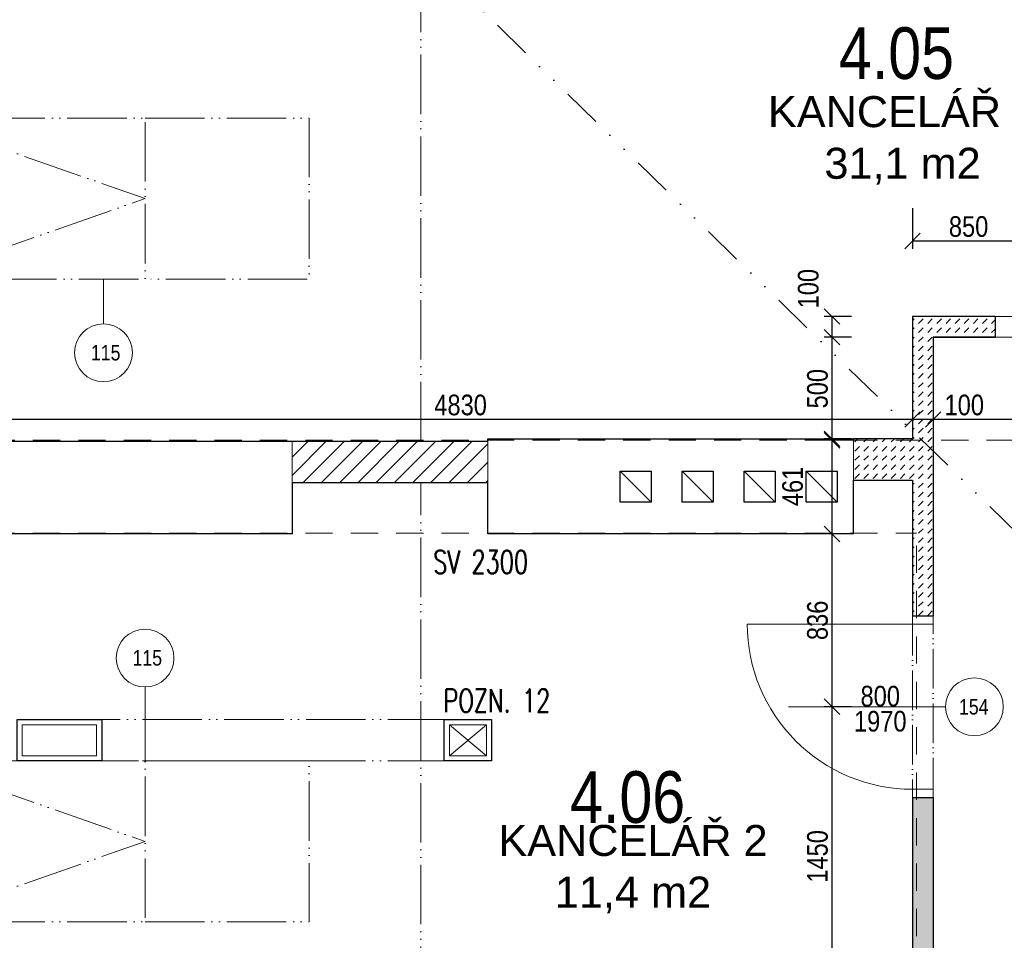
# Model space of a CAD drawing. Header units: millimetres. Extents: x -300958 to -108039, y 30118 to 292543.
# Tile 220 of 256: x -230717 to -225948, y 168044 to 172502. Entities that reach past the tile are written whole.
import ezdxf
from ezdxf.enums import TextEntityAlignment as Align

# ---------------------------------------------------------------- set-up
doc = ezdxf.new("R2010")
doc.units = ezdxf.units.MM
doc.header["$MEASUREMENT"] = 0
for name, pattern in [('ACAD_ISO05W100', [33, 24, -3, 0, -3, 0, -3]), ('DGN Style 2', [879.857395, 527.914437, -351.942958]), ('Divide', [31.75, 12.7, -6.35, 0, -6.35, 0, -6.35])]:
    doc.linetypes.add(name, pattern=pattern)
doc.layers.get('0').update_dxf_attribs({"lineweight": 13})
doc.layers.get('Defpoints').update_dxf_attribs({"color": 3, "lineweight": 13})
for name, color, linetype, lineweight in [('C_Lomy střešním pláštěm', 223, 'Divide', 30), ('dims', 7, 'Continuous', 9), ('dvere', 7, 'Continuous', 9), ('Materiály', 1, 'Continuous', 13), ('navrh', 1, 'Continuous', 9), ('popis', 7, 'Continuous', 9), ('PSV', 7, 'Continuous', 13), ('tenka', 7, 'Continuous', 13), ('texts', 3, 'Continuous', 30), ('walls', 7, 'Continuous', 13), ('walls pod', 7, 'Continuous', 13)]:
    doc.layers.add(name, color=color, linetype=linetype, lineweight=lineweight)
doc.styles.add('GENERATED_STYLE_8', font='arial.ttf')
doc.styles.get("Standard").update_dxf_attribs({"font": 'txt.shx'})
doc.styles.add('STYLE-0', font='ARIALN.TTF')
doc.styles.add('Style-Arial', font='arial.ttf')
doc.dimstyles.new('arch', dxfattribs={"dimscale": 50, "dimtxt": 2.5, "dimasz": 2.5, "dimexe": 1.25, "dimexo": 0.9, "dimtad": 1, "dimdec": 0, "dimtxsty": 'STYLE-0', "dimblk": 'ARCHTICK', "dimcen": 2.5, "dimadec": 0, "dimazin": 0, "dimtfac": 1, "dimtdec": 0, "dimtmove": 2, "dimatfit": 3, "dimldrblk": 'ARCHTICK', "dimfxl": 0, "dimarcsym": 0})

# ---------------------------------------------------------------- blocks, each defined once
blk = doc.blocks.new('_ArchTick')
at = {"color": 0, "linetype": 'ByBlock', "flags": 128}
blk.add_lwpolyline([(-0.5, -0.5), (0.5, 0.5)], dxfattribs=at)
blk = doc.blocks.new('*D1486')
at = {"layer": 'Defpoints', "color": 0, "linetype": 'Continuous'}
for p in [(-226292.6, 170822.6), (-224422.6, 170822.6), (-226292.6, 170565.8)]:
    blk.add_point(p, dxfattribs=at)
at = {"layer": 'dims', "color": 0, "linetype": 'Continuous', "lineweight": -2}
for p, q in [((-226292.6, 170747.6), (-226292.6, 170528.3)), ((-224422.6, 170747.6), (-224422.6, 170528.3)), ((-224422.6, 170565.8), (-226292.6, 170565.8))]:
    blk.add_line(p, q, dxfattribs=at)
at = {"layer": 'dims', "color": 0, "linetype": 'Continuous', "lineweight": -2, "xscale": 75, "yscale": 75, "zscale": 75, "rotation": 180}
blk.add_blockref('_ArchTick', (-226292.6, 170565.8), dxfattribs=at)
at = {"layer": 'dims', "color": 0, "linetype": 'Continuous', "lineweight": -2, "xscale": 75, "yscale": 75, "zscale": 75}
blk.add_blockref('_ArchTick', (-224422.6, 170565.8), dxfattribs=at)
at = {"layer": 'dims', "color": 0, "linetype": 'Continuous', "insert": (-225270.6, 170635.6), "char_height": 100, "attachment_point": 5, "style": 'STYLE-0'}
blk.add_mtext('1870', dxfattribs=at)
blk = doc.blocks.new('*D1493')
at = {"layer": 'Defpoints', "color": 0, "linetype": 'Continuous'}
for p in [(-231222.6, 170822.6), (-226392.6, 170822.6), (-231222.6, 170565.8)]:
    blk.add_point(p, dxfattribs=at)
at = {"layer": 'dims', "color": 0, "linetype": 'Continuous', "lineweight": -2}
for p, q in [((-231222.6, 170747.6), (-231222.6, 170528.3)), ((-226392.6, 170747.6), (-226392.6, 170528.3)), ((-226392.6, 170565.8), (-231222.6, 170565.8))]:
    blk.add_line(p, q, dxfattribs=at)
at = {"layer": 'dims', "color": 0, "linetype": 'Continuous', "lineweight": -2, "xscale": 75, "yscale": 75, "zscale": 75, "rotation": 180}
blk.add_blockref('_ArchTick', (-231222.6, 170565.8), dxfattribs=at)
at = {"layer": 'dims', "color": 0, "linetype": 'Continuous', "lineweight": -2, "xscale": 75, "yscale": 75, "zscale": 75}
blk.add_blockref('_ArchTick', (-226392.6, 170565.8), dxfattribs=at)
at = {"layer": 'dims', "color": 0, "linetype": 'Continuous', "insert": (-228581.4, 170635.6), "char_height": 100, "attachment_point": 5, "style": 'STYLE-0'}
blk.add_mtext('4830', dxfattribs=at)
blk = doc.blocks.new('*D1494')
at = {"layer": 'Defpoints', "color": 0, "linetype": 'Continuous'}
for p in [(-226392.6, 170822.6), (-226292.6, 170822.6), (-226392.6, 170565.8)]:
    blk.add_point(p, dxfattribs=at)
at = {"layer": 'dims', "color": 0, "linetype": 'Continuous', "lineweight": -2}
for p, q in [((-226392.6, 170747.6), (-226392.6, 170528.3)), ((-226292.6, 170747.6), (-226292.6, 170528.3)), ((-226292.6, 170565.8), (-226392.6, 170565.8))]:
    blk.add_line(p, q, dxfattribs=at)
at = {"layer": 'dims', "color": 0, "linetype": 'Continuous', "lineweight": -2, "xscale": 75, "yscale": 75, "zscale": 75, "rotation": 180}
blk.add_blockref('_ArchTick', (-226392.6, 170565.8), dxfattribs=at)
at = {"layer": 'dims', "color": 0, "linetype": 'Continuous', "lineweight": -2, "xscale": 75, "yscale": 75, "zscale": 75}
blk.add_blockref('_ArchTick', (-226292.6, 170565.8), dxfattribs=at)
at = {"layer": 'dims', "color": 0, "linetype": 'Continuous', "insert": (-226141.6, 170635.6), "char_height": 100, "attachment_point": 5, "style": 'STYLE-0'}
blk.add_mtext('100', dxfattribs=at)
blk = doc.blocks.new('*D1500')
at = {"layer": 'Defpoints', "color": 0, "linetype": 'Continuous'}
for p in [(-226392.6, 171665), (-225542.6, 171665), (-226392.6, 171430)]:
    blk.add_point(p, dxfattribs=at)
at = {"layer": 'dims', "color": 0, "linetype": 'Continuous', "lineweight": -2}
for p, q in [((-226392.6, 171590), (-226392.6, 171392.5)), ((-225542.6, 171590), (-225542.6, 171392.5)), ((-225542.6, 171430), (-226392.6, 171430))]:
    blk.add_line(p, q, dxfattribs=at)
at = {"layer": 'dims', "color": 0, "linetype": 'Continuous', "lineweight": -2, "xscale": 75, "yscale": 75, "zscale": 75, "rotation": 180}
blk.add_blockref('_ArchTick', (-226392.6, 171430), dxfattribs=at)
at = {"layer": 'dims', "color": 0, "linetype": 'Continuous', "lineweight": -2, "xscale": 75, "yscale": 75, "zscale": 75}
blk.add_blockref('_ArchTick', (-225542.6, 171430), dxfattribs=at)
at = {"layer": 'dims', "color": 0, "linetype": 'Continuous', "insert": (-226120.6, 171499.8), "char_height": 100, "attachment_point": 5, "style": 'STYLE-0'}
blk.add_mtext('850', dxfattribs=at)
blk = doc.blocks.new('*D1501')
at = {"layer": 'Defpoints', "color": 0, "linetype": 'Continuous'}
for p in [(-226612.6, 169175), (-226782.4, 167725), (-226612.6, 167725)]:
    blk.add_point(p, dxfattribs=at)
at = {"layer": 'dims', "color": 0, "linetype": 'Continuous', "lineweight": -2}
for p, q in [((-226687.6, 169175), (-226819.9, 169175)), ((-226782.4, 169175), (-226782.4, 167725)), ((-226687.6, 167725), (-226819.9, 167725))]:
    blk.add_line(p, q, dxfattribs=at)
at = {"layer": 'dims', "color": 0, "linetype": 'Continuous', "lineweight": -2, "xscale": 75, "yscale": 75, "zscale": 75}
for p, rotation in [((-226782.4, 169175), 90), ((-226782.4, 167725), 270)]:
    blk.add_blockref('_ArchTick', p, dxfattribs=dict(at, rotation=rotation))
at = {"layer": 'dims', "color": 0, "linetype": 'Continuous', "insert": (-226852.2, 168450), "char_height": 100, "attachment_point": 5, "rotation": 90, "style": 'STYLE-0'}
blk.add_mtext('1450', dxfattribs=at)
blk = doc.blocks.new('*D1502')
at = {"layer": 'Defpoints', "color": 0, "linetype": 'Continuous'}
for p in [(-226612.6, 170011.5), (-226782.4, 169175), (-226612.6, 169175)]:
    blk.add_point(p, dxfattribs=at)
at = {"layer": 'dims', "color": 0, "linetype": 'Continuous', "lineweight": -2}
for p, q in [((-226687.6, 170011.5), (-226819.9, 170011.5)), ((-226782.4, 170011.5), (-226782.4, 169175)), ((-226687.6, 169175), (-226819.9, 169175))]:
    blk.add_line(p, q, dxfattribs=at)
at = {"layer": 'dims', "color": 0, "linetype": 'Continuous', "lineweight": -2, "xscale": 75, "yscale": 75, "zscale": 75}
for p, rotation in [((-226782.4, 170011.5), 90), ((-226782.4, 169175), 270)]:
    blk.add_blockref('_ArchTick', p, dxfattribs=dict(at, rotation=rotation))
at = {"layer": 'dims', "color": 0, "linetype": 'Continuous', "insert": (-226852.2, 169593.2), "char_height": 100, "attachment_point": 5, "rotation": 90, "style": 'STYLE-0'}
blk.add_mtext('836', dxfattribs=at)
blk = doc.blocks.new('*D1508')
at = {"layer": 'Defpoints', "color": 0, "linetype": 'Continuous'}
for p in [(-226612.6, 171065), (-226782.4, 170965), (-226612.6, 170965)]:
    blk.add_point(p, dxfattribs=at)
at = {"layer": 'dims', "color": 0, "linetype": 'Continuous', "lineweight": -2}
for p, q in [((-226687.6, 171065), (-226819.9, 171065)), ((-226782.4, 171065), (-226782.4, 170965)), ((-226687.6, 170965), (-226819.9, 170965))]:
    blk.add_line(p, q, dxfattribs=at)
at = {"layer": 'dims', "color": 0, "linetype": 'Continuous', "lineweight": -2, "xscale": 75, "yscale": 75, "zscale": 75}
for p, rotation in [((-226782.4, 171065), 90), ((-226782.4, 170965), 270)]:
    blk.add_blockref('_ArchTick', p, dxfattribs=dict(at, rotation=rotation))
at = {"layer": 'dims', "color": 0, "linetype": 'Continuous', "insert": (-226896.8, 171199.4), "char_height": 100, "attachment_point": 5, "rotation": 90, "style": 'STYLE-0'}
blk.add_mtext('100', dxfattribs=at)
blk = doc.blocks.new('*D1509')
at = {"layer": 'Defpoints', "color": 0, "linetype": 'Continuous'}
for p in [(-226612.6, 170472.2), (-226782.4, 170011.5), (-226612.6, 170011.5)]:
    blk.add_point(p, dxfattribs=at)
at = {"layer": 'dims', "color": 0, "linetype": 'Continuous', "lineweight": -2}
for p, q in [((-226687.6, 170472.2), (-226819.9, 170472.2)), ((-226782.4, 170472.2), (-226782.4, 170011.5)), ((-226687.6, 170011.5), (-226819.9, 170011.5))]:
    blk.add_line(p, q, dxfattribs=at)
at = {"layer": 'dims', "color": 0, "linetype": 'Continuous', "lineweight": -2, "xscale": 75, "yscale": 75, "zscale": 75}
for p, rotation in [((-226782.4, 170472.2), 90), ((-226782.4, 170011.5), 270)]:
    blk.add_blockref('_ArchTick', p, dxfattribs=dict(at, rotation=rotation))
at = {"layer": 'dims', "color": 0, "linetype": 'Continuous', "insert": (-226972.8, 170241.8), "char_height": 100, "attachment_point": 5, "rotation": 90, "style": 'STYLE-0'}
blk.add_mtext('461', dxfattribs=at)
blk = doc.blocks.new('*D1510')
at = {"layer": 'Defpoints', "color": 0, "linetype": 'Continuous'}
for p in [(-226612.6, 170965), (-226782.4, 170465), (-226612.6, 170465)]:
    blk.add_point(p, dxfattribs=at)
at = {"layer": 'dims', "color": 0, "linetype": 'Continuous', "lineweight": -2}
for p, q in [((-226687.6, 170965), (-226819.9, 170965)), ((-226782.4, 170965), (-226782.4, 170465)), ((-226687.6, 170465), (-226819.9, 170465))]:
    blk.add_line(p, q, dxfattribs=at)
at = {"layer": 'dims', "color": 0, "linetype": 'Continuous', "lineweight": -2, "xscale": 75, "yscale": 75, "zscale": 75}
for p, rotation in [((-226782.4, 170965), 90), ((-226782.4, 170465), 270)]:
    blk.add_blockref('_ArchTick', p, dxfattribs=dict(at, rotation=rotation))
at = {"layer": 'dims', "color": 0, "linetype": 'Continuous', "insert": (-226852.2, 170715), "char_height": 100, "attachment_point": 5, "rotation": 90, "style": 'STYLE-0'}
blk.add_mtext('500', dxfattribs=at)

msp = doc.modelspace()

# ---------------------------------------------------------------- hatches: boundary and pattern name
at = {"layer": 'Materiály', "linetype": 'Continuous'}
h = msp.add_hatch(dxfattribs=at)
h.set_pattern_fill('DASH', color=256, scale=250, angle=45, style=0)
h.paths.add_polyline_path([(-226392.6, 170510.9), (-226292.6, 170413.3), (-226292.6, 170965), (-225992.6, 170965), (-225992.6, 171065), (-226392.6, 171065)])
h.paths.add_polyline_path([(-226678.9, 170472.2), (-226678.9, 170272.2), (-226392.6, 170272.2), (-226392.6, 169615), (-226292.6, 169615), (-226292.6, 170413.3), (-226392.6, 170510.9), (-226392.6, 170472.2)])
h = msp.add_hatch(dxfattribs=at)
h.set_pattern_fill('ANSI31', color=256, scale=500, style=0)
h.paths.add_polyline_path([(-228448.7, 170260.2), (-228448.7, 170460.2), (-229396.8, 170460.2), (-229396.8, 170260.2)])
h = msp.add_hatch(dxfattribs=at)
h.set_pattern_fill('DASH', color=256, scale=250, angle=45, style=0)
h.paths.add_polyline_path([(-231222.6, 167725), (-231247.6, 167725), (-231247.6, 167625), (-231222.6, 167625), (-226392.6, 167625), (-226392.6, 167575), (-226372.6, 167575), (-226372.6, 168735), (-226392.6, 168735), (-226392.6, 167725)])
h.paths.add_polyline_path([(-226372.6, 167575), (-226309.9, 167575), (-226292.6, 167592.1), (-226292.6, 167625), (-226292.6, 168735), (-226372.6, 168735)])
h.paths.add_polyline_path([(-226292.6, 167592.1), (-226309.9, 167575), (-226292.6, 167575)], flags=17)
h.paths.add_polyline_path([(-226292.6, 166658.5), (-226292.6, 166695), (-226372.6, 166695), (-226372.6, 166658.5)])
h.paths.add_polyline_path([(-226372.6, 166658.5), (-226372.6, 166695), (-226392.6, 166695), (-226392.6, 166658.5), (-226382.6, 166658.5)])

# ---------------------------------------------------------------- linework, layer by layer
at = {"layer": 'C_Lomy střešním pláštěm', "ltscale": 15}
msp.add_lwpolyline([(-216747.2, 169012.4), (-220862.1, 169016.6), (-224858.5, 169012.4), (-233132.6, 177095)], dxfattribs=at)
at = {"layer": 'dvere', "linetype": 'ACAD_ISO05W100', "ltscale": 8}
for p, q in [((-225092.6, 171065), (-225992.6, 171065)), ((-225992.6, 170965), (-225092.6, 170965)), ((-226392.6, 169615), (-226392.6, 168735)), ((-226292.6, 168735), (-226292.6, 169615))]:
    msp.add_line(p, q, dxfattribs=at)
at = {"layer": 'dvere', "linetype": 'Continuous'}
for p, q in [((-226392.6, 169575), (-226292.6, 169575)), ((-226232.7, 169175), (-226992.6, 169175)), ((-226392.6, 168775), (-226292.6, 168775))]:
    msp.add_line(p, q, dxfattribs=at)
at = {"layer": 'dvere', "linetype": 'Continuous', "flags": 128}
msp.add_lwpolyline([(-226392.6, 169575), (-227192.6, 169575, 0.414214), (-226392.6, 168775)], format="xyb", dxfattribs=at)
at = {"layer": 'navrh', "linetype": 'ACAD_ISO05W100', "ltscale": 12}
for p, q in [((-228774.7, 170460.2), (-228774.7, 172837)), ((-228774.7, 167725), (-228774.7, 170260.2)), ((-228645.9, 169112.4), (-230319.7, 169112.4)), ((-228645.9, 168912.4), (-230319.7, 168912.4))]:
    msp.add_line(p, q, dxfattribs=at)
at = {"layer": 'navrh', "linetype": 'Continuous', "lineweight": 30}
for p, q in [((-225992.6, 171065), (-226392.6, 171065)), ((-225992.6, 171065), (-225992.6, 170965)), ((-225992.6, 170965), (-226292.6, 170965)), ((-226292.6, 170965), (-225992.6, 170965)), ((-226292.6, 170965), (-226292.6, 169615)), ((-226392.6, 170472.2), (-226678.9, 170472.2)), ((-229396.8, 170460.2), (-228448.7, 170460.2)), ((-229396.8, 170260.2), (-228448.7, 170260.2)), ((-226392.6, 169615), (-226292.6, 169615)), ((-226392.6, 168735), (-226292.6, 168735)), ((-226392.6, 168735), (-226392.6, 167725)), ((-226292.6, 168735), (-226292.6, 167625))]:
    msp.add_line(p, q, dxfattribs=at)
at = {"layer": 'navrh', "linetype": 'ACAD_ISO05W100', "ltscale": 12, "flags": 128}
for points in [[(-231222.6, 171245.6), (-230110, 171245.6), (-230110, 172025.6), (-231222.6, 172025.6), (-230110, 171635.6), (-231222.6, 171245.6), (-231222.6, 172025.6)], [(-230110, 172025.6), (-229315, 172025.6), (-229315, 171245.6), (-230110, 171245.6)], [(-231222.6, 168912.4), (-230110, 168912.4), (-230110, 168132.4), (-231222.6, 168132.4), (-230110, 168522.4), (-231222.6, 168912.4), (-231222.6, 168132.4)], [(-230110, 168132.4), (-229315, 168132.4), (-229315, 168912.4), (-230110, 168912.4)]]:
    msp.add_lwpolyline(points, dxfattribs=at)
at = {"layer": 'navrh', "linetype": 'Continuous', "lineweight": 30, "flags": 128}
for points in [[(-226392.6, 171065), (-226392.6, 170472.2)], [(-226678.9, 170272.2), (-226392.6, 170272.2), (-226392.6, 169615)]]:
    msp.add_lwpolyline(points, dxfattribs=at)
for points in [[(-230729.7, 168912.4), (-230729.7, 169112.4), (-230319.7, 169112.4), (-230319.7, 168912.4)], [(-228660.9, 169112.4), (-228430.9, 169112.4), (-228430.9, 168912.4), (-228660.9, 168912.4)]]:
    msp.add_lwpolyline(points, close=True, dxfattribs=at)
at = {"layer": 'PSV', "linetype": 'Continuous', "lineweight": 0}
for p, q in [((-230311.3, 171029.4), (-230311.3, 171245.6)), ((-230110, 169270.6), (-230110, 168912.4))]:
    msp.add_line(p, q, dxfattribs=at)
for centre in [(-230311.3, 170889.4), (-230110, 169410.6), (-226092.6, 169175)]:
    msp.add_circle(centre, 140.1, dxfattribs=at)
at = {"layer": 'tenka', "linetype": 'Continuous'}
for p, q in [((-226678.9, 170472.2), (-226678.9, 170011.5)), ((-229396.8, 170260.2), (-229396.8, 170460.2)), ((-228448.7, 170260.2), (-228448.7, 170460.2))]:
    msp.add_line(p, q, dxfattribs=at)
at = {"layer": 'tenka', "linetype": 'Continuous', "lineweight": 30}
for p, q in [((-227807.6, 170315), (-227657.6, 170165)), ((-227507.6, 170315), (-227357.6, 170165)), ((-227207.6, 170315), (-227057.6, 170165)), ((-226907.6, 170315), (-226757.6, 170165))]:
    msp.add_line(p, q, dxfattribs=at)
at = {"layer": 'tenka', "linetype": 'Continuous', "lineweight": 30, "flags": 128}
for points in [[(-227807.6, 170315), (-227657.6, 170315), (-227657.6, 170165), (-227807.6, 170165)], [(-227507.6, 170315), (-227357.6, 170315), (-227357.6, 170165), (-227507.6, 170165)], [(-227207.6, 170315), (-227057.6, 170315), (-227057.6, 170165), (-227207.6, 170165)], [(-226907.6, 170315), (-226757.6, 170315), (-226757.6, 170165), (-226907.6, 170165)]]:
    msp.add_lwpolyline(points, close=True, dxfattribs=at)
at = {"layer": 'tenka', "linetype": 'Continuous', "flags": 128}
for points in [[(-230704.7, 168937.4), (-230704.7, 169087.4), (-230344.7, 169087.4), (-230344.7, 168937.4), (-230704.7, 168937.4)], [(-228635.9, 169087.4), (-228455.9, 168937.4), (-228635.9, 168937.4), (-228455.9, 169087.4)]]:
    msp.add_lwpolyline(points, dxfattribs=at)
msp.add_lwpolyline([(-228635.9, 169087.4), (-228455.9, 169087.4), (-228455.9, 168937.4), (-228635.9, 168937.4)], close=True, dxfattribs=at)
at = {"layer": 'walls', "linetype": 'Continuous', "lineweight": 30}
msp.add_line((-226678.9, 170011.5), (-226678.9, 170272.2), dxfattribs=at)
for points in [[(-228448.7, 170460.2), (-228448.7, 170472.2), (-226678.9, 170472.2), (-226678.9, 170472.2)], [(-230810.8, 170460.2), (-229396.8, 170460.2)], [(-229396.8, 170260.2), (-229396.8, 170011.5), (-230810.8, 170011.5)], [(-226678.9, 170011.5), (-226678.9, 170011.5), (-228448.7, 170011.5), (-228448.7, 170260.2)]]:
    msp.add_lwpolyline(points, dxfattribs=at)
at = {"layer": 'walls pod', "linetype": 'DGN Style 2', "ltscale": 0.25}
for p, q in [((-232632.6, 170465), (-224562.6, 170465)), ((-232632.6, 170015), (-226372.6, 170015)), ((-226372.6, 160145), (-226372.6, 170015))]:
    msp.add_line(p, q, dxfattribs=at)

# ---------------------------------------------------------------- texts
at = {"layer": 'dvere', "linetype": 'Continuous', "insert": (-226548.5, 169164.8), "char_height": 100, "attachment_point": 5, "line_spacing_factor": 0.72871, "style": 'STYLE-0'}
msp.add_mtext('800\\P1970', dxfattribs=at)
at = {"layer": 'popis', "linetype": 'Continuous', "lineweight": 0, "char_height": 150, "width": 1303.837, "attachment_point": 5, "style": 'GENERATED_STYLE_8'}
for s, insert in [('KANCELÁŘ 1\\P31,1 m2', (-226440.5, 171917.8)), ('KANCELÁŘ 2\\P11,4 m2', (-227746.4, 168388.3))]:
    msp.add_mtext(s, dxfattribs=dict(at, insert=insert))
at = {"layer": 'popis', "linetype": 'Continuous', "char_height": 112, "attachment_point": 4, "rotation": 0.0012, "line_spacing_factor": 0.765173, "style": 'Style-Arial'}
for s, insert in [('{\\Fromans|c238;\\W0.71429;SV 2300}', (-228713.9, 169876)), ('{\\Fromans|c238;\\W0.71429;POZN. 12}', (-228664.6, 169204.1))]:
    msp.add_mtext(s, dxfattribs=dict(at, insert=insert))
at = {"layer": 'PSV', "linetype": 'Continuous', "lineweight": 0, "style": 'STYLE-0'}
for s, p in [('115', (-230300.5, 170889.4)), ('115', (-230099.1, 169411.6)), ('154', (-226095.7, 169174.6))]:
    msp.add_text(s, height=75, dxfattribs=at).set_placement(p, align=Align.MIDDLE_CENTER)
at = {"layer": 'texts', "linetype": 'Continuous', "lineweight": 0, "char_height": 250, "width": 788.673, "attachment_point": 5, "line_spacing_factor": 0.722892}
for s, insert in [('{\\fArial Narrow|b0|i0|c238|p39;4.05}', (-226469.9, 172338.4)), ('\\fArial Narrow|b0|i0|c238|p39;4.06', (-227772.2, 168735.8))]:
    msp.add_mtext(s, dxfattribs=dict(at, insert=insert))

# ---------------------------------------------------------------- dimensions: what is measured, and where the dimension line sits
at = {"layer": 'dims', "linetype": 'Continuous'}
for base, p1, p2, angle, override, picture, middle in [((-226392.6, 171430), (-225542.6, 171665), (-226392.6, 171665), 180, {"dimtxt": 2, "dimasz": 1.5, "dimexe": 0.75, "dimexo": 1.5, "dimgap": 0.375, "dimcen": 0.001}, '*D1500', (-226120.6, 171499.8)), ((-226782.4, 170965), (-226612.6, 171065), (-226612.6, 170965), 270, {"dimtxt": 2, "dimasz": 1.5, "dimexe": 0.75, "dimexo": 1.5, "dimgap": 0.375, "dimcen": 0.05}, '*D1508', (-226896.8, 171199.4)), ((-231222.6, 170565.8), (-226392.6, 170822.6), (-231222.6, 170822.6), 180, {"dimtxt": 2, "dimasz": 1.5, "dimexe": 0.75, "dimexo": 1.5, "dimgap": 0.375, "dimcen": 0.001}, '*D1493', (-228581.4, 170635.6)), ((-226392.6, 170565.8), (-226292.6, 170822.6), (-226392.6, 170822.6), 180, {"dimtxt": 2, "dimasz": 1.5, "dimexe": 0.75, "dimexo": 1.5, "dimgap": 0.375, "dimcen": 0.001}, '*D1494', (-226141.6, 170635.6)), ((-226292.6, 170565.8), (-224422.6, 170822.6), (-226292.6, 170822.6), 180, {"dimtxt": 2, "dimasz": 1.5, "dimexe": 0.75, "dimexo": 1.5, "dimgap": 0.375, "dimcen": 0.001}, '*D1486', (-225270.6, 170635.6)), ((-226782.4, 170011.5), (-226612.6, 170472.2), (-226612.6, 170011.5), 270, {"dimtxt": 2, "dimasz": 1.5, "dimexe": 0.75, "dimexo": 1.5, "dimgap": 0.375, "dimcen": 0.05}, '*D1509', (-226972.8, 170241.8))]:
    dim = msp.add_linear_dim(base=base, p1=p1, p2=p2, angle=angle, dimstyle='arch', override=override, dxfattribs=at)
    dim.commit()
    dim.dimension.update_dxf_attribs({"geometry": picture, "text_midpoint": middle, "dimtype": 160})
for base, p1, p2, picture, middle in [((-226782.4, 170465), (-226612.6, 170965), (-226612.6, 170465), '*D1510', (-226852.2, 170715)), ((-226782.3743, 169174.9892), (-226612.6214, 170011.4635), (-226612.6214, 169174.9892), '*D1502', (-226852.1816, 169593.2263)), ((-226782.4, 167725), (-226612.6, 169175), (-226612.6, 167725), '*D1501', (-226852.2, 168450))]:
    dim = msp.add_linear_dim(base=base, p1=p1, p2=p2, angle=270, dimstyle='arch', override={"dimtxt": 2, "dimasz": 1.5, "dimexe": 0.75, "dimexo": 1.5, "dimgap": 0.375, "dimcen": 0.05}, dxfattribs=at)
    dim.commit()
    dim.dimension.update_dxf_attribs({"geometry": picture, "text_midpoint": middle})

doc.saveas('drawing.dxf')
